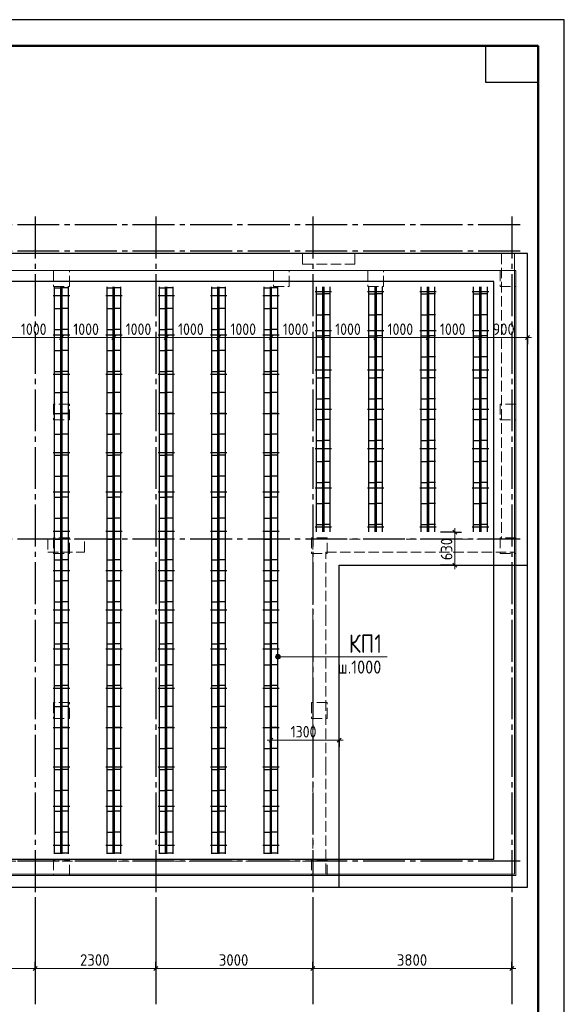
# Model space of a CAD drawing. Header units: millimetres. Extents: x 0 to 42000, y 0 to 29700.
# Tile 11 of 11: x 31602 to 42000, y 10896 to 29700. Entities that reach past the tile are written whole.
import ezdxf

# ---------------------------------------------------------------- set-up
doc = ezdxf.new("R2010")
doc.units = ezdxf.units.MM
doc.linetypes.add('______2', pattern=[270, 200, -70])
doc.linetypes.add('______5', pattern=[1100, 800, -100, 100, -100])
for name, color, linetype, lineweight in [('Standard', 7, 'Continuous', 25), ('ЖБ Пилон', 7, 'Continuous', 35), ('ЖБ Плита Фундамента верхний уровень', 7, 'Continuous', 35), ('ЖБ Стена верхний уровень', 7, 'Continuous', 35), ('Позиционная метка номер позиции', 7, 'Continuous', 13), ('Размерная линия_ общее', 7, 'Continuous', 13), ('Текст_ общее', 7, 'Continuous', 25), ('Фиксатор', 52, 'Continuous', 25)]:
    doc.layers.add(name, color=color, linetype=linetype, lineweight=lineweight)
doc.layers.add('Оси', color=7, linetype='______5', true_color=0x656565)
doc.styles.add('ISOCPEUR', font='txt')

msp = doc.modelspace()

# ---------------------------------------------------------------- hatches: boundary and pattern name
at = {"layer": 'Позиционная метка номер позиции', "linetype": 'Continuous', "lineweight": 13, "transparency": 33554687}
for points in [[(36492, 17510), (36492, 17555), (36486, 17533)], [(36492, 17555), (36508, 17494), (36508, 17571)], [(36492, 17555), (36492, 17510), (36508, 17494)], [(36508, 17571), (36531, 17488), (36531, 17578)], [(36508, 17571), (36508, 17494), (36531, 17488)], [(36531, 17578), (36531, 17488), (36553, 17494)], [(36531, 17578), (36553, 17494), (36553, 17571)], [(36553, 17571), (36553, 17494), (36569, 17510)], [(36553, 17571), (36569, 17510), (36569, 17555)], [(36569, 17555), (36569, 17510), (36576, 17533)]]:
    msp.add_hatch(color=7, dxfattribs=at).paths.add_polyline_path(points)

# ---------------------------------------------------------------- linework, layer by layer
at = {"layer": 'Standard', "color": 7, "linetype": 'Continuous', "lineweight": 35, "transparency": 33554687}
for p, q in [((41500, 27600), (41500, 20500)), ((41500, 27200), (41500, 20100))]:
    msp.add_line(p, q, dxfattribs=at)
at = {"layer": 'Standard', "color": 7, "linetype": 'Continuous', "lineweight": 50, "transparency": 33554687}
msp.add_line((41500, 27100), (41500, 23200), dxfattribs=at)
at = {"layer": 'Standard', "color": 7, "linetype": 'Continuous', "lineweight": 25, "transparency": 33554687}
for points in [[(0, 0), (42000, 0), (42000, 29700), (0, 29700), (0, 0)], [(41500, 29200), (41500, 28500), (40500, 28500), (40500, 29200), (41500, 29200)]]:
    msp.add_lwpolyline(points, close=True, dxfattribs=at)
at = {"layer": 'Standard', "color": 7, "linetype": 'Continuous', "lineweight": 50, "transparency": 33554687}
msp.add_lwpolyline([(2000, 29200), (41500, 29200), (41500, 500), (2000, 500), (2000, 29200)], close=True, dxfattribs=at)
at = {"layer": 'Standard', "color": 7, "linetype": 'Continuous', "lineweight": 18, "transparency": 33554687}
msp.add_lwpolyline([(41500, 29200), (2000, 29200), (2000, 6500), (41500, 6500), (41500, 29200)], dxfattribs=at)
at = {"layer": 'Standard', "color": 7, "linetype": 'Continuous', "lineweight": 25, "transparency": 33554687}
msp.add_lwpolyline([(4000, 13132), (41300, 13132), (41300, 25232), (4000, 25232), (4000, 13132)], dxfattribs=at)
at = {"layer": 'Standard', "color": 7, "linetype": 'Continuous', "lineweight": 13, "transparency": 33554687}
for points in [[(4250, 13382), (41050, 13382), (41050, 25232), (4250, 25232), (4250, 13382)], [(4225, 13357), (41075, 13357), (41075, 24907), (4225, 24907), (4225, 13357)]]:
    msp.add_lwpolyline(points, dxfattribs=at)
at = {"layer": 'Standard', "color": 254, "linetype": 'Continuous', "lineweight": 25, "true_color": 0xc4c4ff, "transparency": 33554687}
msp.add_lwpolyline([(9144, 13667), (40656, 13667), (40656, 24697), (9144, 24697), (9144, 13667)], dxfattribs=at)
at = {"layer": 'ЖБ Пилон', "color": 253, "linetype": '______2', "lineweight": 13, "true_color": 0xa0a0a0, "transparency": 33554687}
for p, q in [((38000, 25232), (37000, 25232)), ((37000, 25232), (37000, 25032)), ((38000, 25032), (38000, 25232)), ((37000, 25032), (38000, 25032)), ((32550, 24907), (32250, 24907)), ((32250, 24907), (32250, 24607)), ((32550, 24607), (32550, 24907)), ((36750, 24907), (36450, 24907)), ((36450, 24907), (36450, 24607)), ((36750, 24607), (36750, 24907)), ((38550, 24907), (38250, 24907)), ((38250, 24907), (38250, 24607)), ((38550, 24607), (38550, 24907)), ((41075, 24907), (40775, 24907)), ((40775, 24907), (40775, 24607)), ((41075, 24607), (41075, 24907)), ((32250, 24607), (32550, 24607)), ((36450, 24607), (36750, 24607)), ((38250, 24607), (38550, 24607)), ((40775, 24607), (41075, 24607)), ((32550, 22357), (32250, 22357)), ((32250, 22357), (32250, 22057)), ((32550, 22057), (32550, 22357)), ((41075, 22357), (40775, 22357)), ((40775, 22357), (40775, 22057)), ((41075, 22057), (41075, 22357)), ((32250, 22057), (32550, 22057)), ((40775, 22057), (41075, 22057)), ((32840, 19782), (32140, 19782)), ((32140, 19782), (32140, 19532)), ((32550, 19807), (32250, 19807)), ((32250, 19807), (32250, 19507)), ((32550, 19507), (32550, 19807)), ((32840, 19532), (32840, 19782)), ((37475, 19807), (37175, 19807)), ((37175, 19807), (37175, 19507)), ((37475, 19507), (37475, 19807)), ((41075, 19807), (40775, 19807)), ((40775, 19807), (40775, 19507)), ((41075, 19507), (41075, 19807)), ((32140, 19532), (32840, 19532)), ((32250, 19507), (32550, 19507)), ((37175, 19507), (37475, 19507)), ((40775, 19507), (41075, 19507)), ((32550, 16657), (32250, 16657)), ((32250, 16657), (32250, 16357)), ((32550, 16357), (32550, 16657)), ((37475, 16657), (37175, 16657)), ((37175, 16657), (37175, 16357)), ((37475, 16357), (37475, 16657)), ((32250, 16357), (32550, 16357)), ((37175, 16357), (37475, 16357)), ((32550, 13657), (32250, 13657)), ((32250, 13657), (32250, 13357)), ((32550, 13357), (32550, 13657)), ((37475, 13657), (37175, 13657)), ((37175, 13657), (37175, 13357)), ((37475, 13357), (37475, 13657)), ((32250, 13357), (32550, 13357)), ((37175, 13357), (37475, 13357))]:
    msp.add_line(p, q, dxfattribs=at)
at = {"layer": 'ЖБ Плита Фундамента верхний уровень', "color": 251, "linetype": 'Continuous', "lineweight": 25, "true_color": 0x656565, "transparency": 33554687}
for p, q in [((41300, 25232), (4000, 25232)), ((41300, 19282), (41300, 25232)), ((37700, 13132), (37700, 19282)), ((37700, 19282), (41300, 19282)), ((12100, 13132), (37700, 13132))]:
    msp.add_line(p, q, dxfattribs=at)
at = {"layer": 'ЖБ Стена верхний уровень', "color": 253, "linetype": '______2', "lineweight": 13, "true_color": 0xa0a0a0, "transparency": 33554687}
for p, q in [((41050, 25232), (40800, 25232)), ((40800, 25232), (40800, 19782)), ((41050, 19782), (41050, 25232)), ((40800, 19782), (37200, 19782)), ((37200, 19782), (37200, 19532)), ((41050, 19532), (41050, 19782)), ((37200, 19532), (37200, 18322)), ((37450, 19532), (41050, 19532)), ((37450, 18322), (37450, 19532)), ((37200, 18322), (37200, 15422)), ((37450, 15422), (37450, 18322)), ((37200, 15422), (37200, 13632)), ((37450, 13382), (37450, 15422)), ((37200, 13632), (26680, 13632)), ((26680, 13382), (37200, 13382)), ((37200, 13382), (37450, 13382))]:
    msp.add_line(p, q, dxfattribs=at)
at = {"layer": 'Оси', "color": 8, "linetype": '______5', "lineweight": -3, "transparency": 33554687}
for p, q in [((41157, 25782), (3764, 25782)), ((31900, 25939), (31900, 12896)), ((34200, 25939), (34200, 12896)), ((37200, 25939), (37200, 12896)), ((41000, 25939), (41000, 12896)), ((41157, 25282), (3764, 25282)), ((41157, 19782), (3764, 19782)), ((41157, 13632), (3764, 13632))]:
    msp.add_line(p, q, dxfattribs=at)
at = {"layer": 'Оси', "color": 7, "linetype": 'Continuous', "lineweight": 25, "transparency": 33554687}
for p, q in [((31900, 12896), (31900, 10896)), ((34200, 12896), (34200, 10896)), ((37200, 12896), (37200, 10896)), ((41000, 12896), (41000, 10896))]:
    msp.add_line(p, q, dxfattribs=at)
at = {"layer": 'Позиционная метка номер позиции', "color": 7, "linetype": 'Continuous', "lineweight": 13, "transparency": 33554687}
for p, q in [((36486, 17533), (36486, 17533)), ((36531, 17578), (36531, 17578)), ((36531, 17533), (38621, 17533)), ((36576, 17533), (36576, 17533)), ((36531, 17488), (36531, 17488))]:
    msp.add_line(p, q, dxfattribs=at)
msp.add_circle((36531, 17533), 45, dxfattribs=at)
at = {"layer": 'Размерная линия_ общее', "color": 251, "linetype": 'Continuous', "lineweight": -3, "true_color": 0x656565, "transparency": 33554687}
for p, q in [((32400, 23629), (32400, 23754)), ((33400, 23629), (33400, 23754)), ((34400, 23629), (34400, 23754)), ((35400, 23629), (35400, 23754)), ((36400, 23629), (36400, 23754)), ((37400, 23629), (37400, 23754)), ((38400, 23629), (38400, 23754)), ((39400, 23629), (39400, 23754)), ((40400, 23629), (40400, 23754)), ((41300, 23629), (41300, 23754)), ((41300, 23629), (41300, 23698)), ((32400, 23629), (32400, 23504)), ((33400, 23629), (33400, 23504)), ((34400, 23629), (34400, 23504)), ((35400, 23629), (35400, 23504)), ((36400, 23629), (36400, 23504)), ((37400, 23629), (37400, 23504)), ((38400, 23629), (38400, 23504)), ((39400, 23629), (39400, 23504)), ((40400, 23629), (40400, 23504)), ((41300, 23629), (41300, 23504)), ((39912, 19912), (39636, 19912)), ((39912, 19912), (39787, 19912)), ((39912, 19912), (40037, 19912)), ((39912, 19282), (39638, 19282)), ((39912, 19282), (39787, 19282)), ((39912, 19282), (40037, 19282)), ((36400, 15941), (36400, 16066)), ((37700, 15941), (37700, 16066)), ((36400, 15941), (36400, 15816)), ((36400, 15941), (36400, 15915)), ((37700, 15941), (37700, 15816)), ((37700, 15941), (37700, 15915))]:
    msp.add_line(p, q, dxfattribs=at)
at = {"layer": 'Размерная линия_ общее', "color": 251, "linetype": 'Continuous', "lineweight": 13, "true_color": 0x656565, "transparency": 33554687}
for p, q in [((31400, 23629), (32400, 23629)), ((32400, 23629), (33400, 23629)), ((33400, 23629), (34400, 23629)), ((34400, 23629), (35400, 23629)), ((35400, 23629), (36400, 23629)), ((36400, 23629), (37400, 23629)), ((37400, 23629), (38400, 23629)), ((38400, 23629), (39400, 23629)), ((39400, 23629), (40400, 23629)), ((40400, 23629), (41300, 23629)), ((41300, 23629), (41375, 23629)), ((39912, 19912), (39912, 19987)), ((39912, 19282), (39912, 19207)), ((36400, 15941), (36325, 15941)), ((36400, 15941), (37700, 15941)), ((37700, 15941), (37775, 15941))]:
    msp.add_line(p, q, dxfattribs=at)
at = {"layer": 'Размерная линия_ общее', "color": 251, "linetype": 'Continuous', "lineweight": 25, "true_color": 0x656565, "transparency": 33554687}
for p, q in [((32362, 23591), (32437, 23666)), ((33362, 23591), (33437, 23666)), ((34362, 23591), (34437, 23666)), ((35362, 23591), (35437, 23666)), ((36362, 23591), (36437, 23666)), ((37362, 23591), (37437, 23666)), ((38362, 23591), (38437, 23666)), ((39362, 23591), (39437, 23666)), ((40362, 23591), (40437, 23666)), ((41262, 23591), (41337, 23666)), ((39874, 19949), (39949, 19874)), ((39874, 19319), (39949, 19244)), ((36362, 15904), (36437, 15979)), ((37662, 15904), (37737, 15979))]:
    msp.add_line(p, q, dxfattribs=at)
at = {"layer": 'Размерная линия_ общее', "color": 253, "linetype": 'Continuous', "lineweight": -3, "true_color": 0xa0a0a0, "transparency": 33554687}
for p, q in [((31900, 11582), (31900, 11707)), ((34200, 11582), (34200, 11707)), ((37200, 11582), (37200, 11707)), ((41000, 11582), (41000, 11707)), ((31900, 11582), (31900, 11457)), ((31900, 11582), (31900, 11096)), ((34200, 11582), (34200, 11457)), ((34200, 11582), (34200, 11096)), ((37200, 11582), (37200, 11457)), ((37200, 11582), (37200, 11096)), ((41000, 11582), (41000, 11457)), ((41000, 11582), (41000, 11096))]:
    msp.add_line(p, q, dxfattribs=at)
at = {"layer": 'Размерная линия_ общее', "color": 7, "linetype": 'Continuous', "lineweight": 13, "transparency": 33554687}
for p, q in [((27500, 11582), (31900, 11582)), ((31900, 11582), (34200, 11582)), ((34200, 11582), (37200, 11582)), ((37200, 11582), (41000, 11582)), ((41000, 11582), (41075, 11582))]:
    msp.add_line(p, q, dxfattribs=at)
at = {"layer": 'Размерная линия_ общее', "color": 7, "linetype": 'Continuous', "lineweight": 25, "transparency": 33554687}
for p, q in [((31862, 11544), (31937, 11619)), ((34162, 11544), (34237, 11619)), ((37162, 11544), (37237, 11619)), ((40962, 11544), (41037, 11619))]:
    msp.add_line(p, q, dxfattribs=at)
at = {"layer": 'Размерная линия_ общее', "color": 251, "linetype": 'Continuous', "lineweight": -3, "true_color": 0x656565, "transparency": 33554687}
for points in [[(32400, 23629), (32400, 23646), (32400, 23646), (32400, 23646), (32400, 23646), (32400, 23646), (32400, 23646), (32400, 23646), (32400, 23646), (32400, 23646), (32400, 23646), (32400, 23646), (32400, 23646), (32400, 23646), (32400, 23646), (32400, 23646), (32400, 23646), (32400, 23646), (32400, 23646), (32400, 23698)], [(33400, 23629), (33400, 23646), (33400, 23646), (33400, 23646), (33400, 23646), (33400, 23646), (33400, 23646), (33400, 23646), (33400, 23646), (33400, 23646), (33400, 23646), (33400, 23646), (33400, 23646), (33400, 23646), (33400, 23646), (33400, 23646), (33400, 23646), (33400, 23698)], [(34400, 23629), (34400, 23646), (34400, 23646), (34400, 23646), (34400, 23646), (34400, 23646), (34400, 23646), (34400, 23646), (34400, 23646), (34400, 23646), (34400, 23646), (34400, 23646), (34400, 23646), (34400, 23646), (34400, 23646), (34400, 23698)], [(35400, 23629), (35400, 23646), (35400, 23646), (35400, 23646), (35400, 23646), (35400, 23646), (35400, 23646), (35400, 23646), (35400, 23646), (35400, 23646), (35400, 23646), (35400, 23646), (35400, 23646), (35400, 23698)], [(36400, 23629), (36400, 23646), (36400, 23646), (36400, 23646), (36400, 23646), (36400, 23646), (36400, 23646), (36400, 23646), (36400, 23646), (36400, 23646), (36400, 23646), (36400, 23698)], [(37400, 23629), (37400, 23646), (37400, 23646), (37400, 23646), (37400, 23646), (37400, 23646), (37400, 23646), (37400, 23646), (37400, 23646), (37400, 23698)], [(38400, 23629), (38400, 23646), (38400, 23646), (38400, 23646), (38400, 23646), (38400, 23646), (38400, 23646), (38400, 23698)], [(39400, 23629), (39400, 23646), (39400, 23646), (39400, 23646), (39400, 23646), (39400, 23698)], [(40400, 23629), (40400, 23646), (40400, 23646), (40400, 23698)]]:
    msp.add_lwpolyline(points, dxfattribs=at)
at = {"layer": 'Размерная линия_ общее', "color": 251, "linetype": 'Continuous', "lineweight": 13, "true_color": 0x656565, "transparency": 33554687}
msp.add_lwpolyline([(39912, 19912), (39912, 19505), (39912, 19505), (39912, 19282)], dxfattribs=at)
at = {"layer": 'Фиксатор', "color": 7, "linetype": 'Continuous', "lineweight": 25, "transparency": 33554687}
for p, q in [((32262, 24582), (32415, 24582)), ((32262, 24582), (32415, 24582)), ((32269, 13767), (32269, 24597)), ((32269, 13767), (32269, 24597)), ((32538, 24582), (32384, 24582)), ((32538, 24582), (32384, 24582)), ((32388, 13767), (32388, 24597)), ((32388, 13767), (32388, 24597)), ((32412, 13767), (32412, 24597)), ((32412, 13767), (32412, 24597)), ((32531, 13767), (32531, 24597)), ((32531, 13767), (32531, 24597)), ((33262, 24582), (33415, 24582)), ((33262, 24582), (33415, 24582)), ((33269, 13767), (33269, 24597)), ((33269, 13767), (33269, 24597)), ((33538, 24582), (33384, 24582)), ((33538, 24582), (33384, 24582)), ((33388, 13767), (33388, 24597)), ((33388, 13767), (33388, 24597)), ((33412, 13767), (33412, 24597)), ((33412, 13767), (33412, 24597)), ((33531, 13767), (33531, 24597)), ((33531, 13767), (33531, 24597)), ((34262, 24582), (34415, 24582)), ((34262, 24582), (34415, 24582)), ((34269, 13767), (34269, 24597)), ((34269, 13767), (34269, 24597)), ((34538, 24582), (34384, 24582)), ((34538, 24582), (34384, 24582)), ((34388, 13767), (34388, 24597)), ((34388, 13767), (34388, 24597)), ((34412, 13767), (34412, 24597)), ((34412, 13767), (34412, 24597)), ((34531, 13767), (34531, 24597)), ((34531, 13767), (34531, 24597)), ((35262, 24582), (35415, 24582)), ((35262, 24582), (35415, 24582)), ((35269, 13767), (35269, 24597)), ((35269, 13767), (35269, 24597)), ((35538, 24582), (35384, 24582)), ((35538, 24582), (35384, 24582)), ((35388, 13767), (35388, 24597)), ((35388, 13767), (35388, 24597)), ((35412, 13767), (35412, 24597)), ((35412, 13767), (35412, 24597)), ((35531, 13767), (35531, 24597)), ((35531, 13767), (35531, 24597)), ((36262, 24582), (36415, 24582)), ((36262, 24582), (36415, 24582)), ((36269, 13767), (36269, 24597)), ((36269, 13767), (36269, 24597)), ((36538, 24582), (36384, 24582)), ((36538, 24582), (36384, 24582)), ((36388, 13767), (36388, 24597)), ((36388, 13767), (36388, 24597)), ((36412, 13767), (36412, 24597)), ((36412, 13767), (36412, 24597)), ((36531, 13767), (36531, 24597)), ((36531, 13767), (36531, 24597)), ((37244, 24512), (37556, 24512)), ((37244, 24512), (37556, 24512)), ((37262, 24462), (37415, 24462)), ((37262, 24462), (37415, 24462)), ((37269, 19917), (37269, 24597)), ((37269, 19917), (37269, 24597)), ((37538, 24462), (37384, 24462)), ((37538, 24462), (37384, 24462)), ((37388, 19917), (37388, 24597)), ((37388, 19917), (37388, 24597)), ((37412, 19917), (37412, 24597)), ((37412, 19917), (37412, 24597)), ((37531, 19917), (37531, 24597)), ((37531, 19917), (37531, 24597)), ((38244, 24512), (38556, 24512)), ((38244, 24512), (38556, 24512)), ((38262, 24462), (38415, 24462)), ((38262, 24462), (38415, 24462)), ((38269, 19917), (38269, 24597)), ((38269, 19917), (38269, 24597)), ((38538, 24462), (38384, 24462)), ((38538, 24462), (38384, 24462)), ((38388, 19917), (38388, 24597)), ((38388, 19917), (38388, 24597)), ((38412, 19917), (38412, 24597)), ((38412, 19917), (38412, 24597)), ((38531, 19917), (38531, 24597)), ((38531, 19917), (38531, 24597)), ((39244, 24512), (39556, 24512)), ((39244, 24512), (39556, 24512)), ((39262, 24462), (39415, 24462)), ((39262, 24462), (39415, 24462)), ((39269, 19917), (39269, 24597)), ((39269, 19917), (39269, 24597)), ((39538, 24462), (39384, 24462)), ((39538, 24462), (39384, 24462)), ((39388, 19917), (39388, 24597)), ((39388, 19917), (39388, 24597)), ((39412, 19917), (39412, 24597)), ((39412, 19917), (39412, 24597)), ((39531, 19917), (39531, 24597)), ((39531, 19917), (39531, 24597)), ((40244, 24512), (40556, 24512)), ((40244, 24512), (40556, 24512)), ((40262, 24462), (40415, 24462)), ((40262, 24462), (40415, 24462)), ((40269, 19917), (40269, 24597)), ((40269, 19917), (40269, 24597)), ((40538, 24462), (40384, 24462)), ((40538, 24462), (40384, 24462)), ((40388, 19917), (40388, 24597)), ((40388, 19917), (40388, 24597)), ((40412, 19917), (40412, 24597)), ((40412, 19917), (40412, 24597)), ((40531, 19917), (40531, 24597)), ((40531, 19917), (40531, 24597)), ((32244, 24432), (32556, 24432)), ((32244, 24432), (32556, 24432)), ((33244, 24432), (33556, 24432)), ((33244, 24432), (33556, 24432)), ((34244, 24432), (34556, 24432)), ((34244, 24432), (34556, 24432)), ((35244, 24432), (35556, 24432)), ((35244, 24432), (35556, 24432)), ((36244, 24432), (36556, 24432)), ((36244, 24432), (36556, 24432)), ((32262, 24182), (32415, 24182)), ((32262, 24182), (32415, 24182)), ((32538, 24182), (32384, 24182)), ((32538, 24182), (32384, 24182)), ((33262, 24182), (33415, 24182)), ((33262, 24182), (33415, 24182)), ((33538, 24182), (33384, 24182)), ((33538, 24182), (33384, 24182)), ((34262, 24182), (34415, 24182)), ((34262, 24182), (34415, 24182)), ((34538, 24182), (34384, 24182)), ((34538, 24182), (34384, 24182)), ((35262, 24182), (35415, 24182)), ((35262, 24182), (35415, 24182)), ((35538, 24182), (35384, 24182)), ((35538, 24182), (35384, 24182)), ((36262, 24182), (36415, 24182)), ((36262, 24182), (36415, 24182)), ((36538, 24182), (36384, 24182)), ((36538, 24182), (36384, 24182)), ((37262, 24062), (37415, 24062)), ((37262, 24062), (37415, 24062)), ((37538, 24062), (37384, 24062)), ((37538, 24062), (37384, 24062)), ((38262, 24062), (38415, 24062)), ((38262, 24062), (38415, 24062)), ((38538, 24062), (38384, 24062)), ((38538, 24062), (38384, 24062)), ((39262, 24062), (39415, 24062)), ((39262, 24062), (39415, 24062)), ((39538, 24062), (39384, 24062)), ((39538, 24062), (39384, 24062)), ((40262, 24062), (40415, 24062)), ((40262, 24062), (40415, 24062)), ((40538, 24062), (40384, 24062)), ((40538, 24062), (40384, 24062)), ((32262, 23782), (32415, 23782)), ((32262, 23782), (32415, 23782)), ((32538, 23782), (32384, 23782)), ((32538, 23782), (32384, 23782)), ((33262, 23782), (33415, 23782)), ((33262, 23782), (33415, 23782)), ((33538, 23782), (33384, 23782)), ((33538, 23782), (33384, 23782)), ((34262, 23782), (34415, 23782)), ((34262, 23782), (34415, 23782)), ((34538, 23782), (34384, 23782)), ((34538, 23782), (34384, 23782)), ((35262, 23782), (35415, 23782)), ((35262, 23782), (35415, 23782)), ((35538, 23782), (35384, 23782)), ((35538, 23782), (35384, 23782)), ((36262, 23782), (36415, 23782)), ((36262, 23782), (36415, 23782)), ((36538, 23782), (36384, 23782)), ((36538, 23782), (36384, 23782)), ((37244, 23762), (37556, 23762)), ((37244, 23762), (37556, 23762)), ((38244, 23762), (38556, 23762)), ((38244, 23762), (38556, 23762)), ((39244, 23762), (39556, 23762)), ((39244, 23762), (39556, 23762)), ((40244, 23762), (40556, 23762)), ((40244, 23762), (40556, 23762)), ((32244, 23682), (32556, 23682)), ((32244, 23682), (32556, 23682)), ((33244, 23682), (33556, 23682)), ((33244, 23682), (33556, 23682)), ((34244, 23682), (34556, 23682)), ((34244, 23682), (34556, 23682)), ((35244, 23682), (35556, 23682)), ((35244, 23682), (35556, 23682)), ((36244, 23682), (36556, 23682)), ((36244, 23682), (36556, 23682)), ((37262, 23662), (37415, 23662)), ((37262, 23662), (37415, 23662)), ((37538, 23662), (37384, 23662)), ((37538, 23662), (37384, 23662)), ((38262, 23662), (38415, 23662)), ((38262, 23662), (38415, 23662)), ((38538, 23662), (38384, 23662)), ((38538, 23662), (38384, 23662)), ((39262, 23662), (39415, 23662)), ((39262, 23662), (39415, 23662)), ((39538, 23662), (39384, 23662)), ((39538, 23662), (39384, 23662)), ((40262, 23662), (40415, 23662)), ((40262, 23662), (40415, 23662)), ((40538, 23662), (40384, 23662)), ((40538, 23662), (40384, 23662)), ((32262, 23382), (32415, 23382)), ((32262, 23382), (32415, 23382)), ((32538, 23382), (32384, 23382)), ((32538, 23382), (32384, 23382)), ((33262, 23382), (33415, 23382)), ((33262, 23382), (33415, 23382)), ((33538, 23382), (33384, 23382)), ((33538, 23382), (33384, 23382)), ((34262, 23382), (34415, 23382)), ((34262, 23382), (34415, 23382)), ((34538, 23382), (34384, 23382)), ((34538, 23382), (34384, 23382)), ((35262, 23382), (35415, 23382)), ((35262, 23382), (35415, 23382)), ((35538, 23382), (35384, 23382)), ((35538, 23382), (35384, 23382)), ((36262, 23382), (36415, 23382)), ((36262, 23382), (36415, 23382)), ((36538, 23382), (36384, 23382)), ((36538, 23382), (36384, 23382)), ((37262, 23262), (37415, 23262)), ((37262, 23262), (37415, 23262)), ((37538, 23262), (37384, 23262)), ((37538, 23262), (37384, 23262)), ((38262, 23262), (38415, 23262)), ((38262, 23262), (38415, 23262)), ((38538, 23262), (38384, 23262)), ((38538, 23262), (38384, 23262)), ((39262, 23262), (39415, 23262)), ((39262, 23262), (39415, 23262)), ((39538, 23262), (39384, 23262)), ((39538, 23262), (39384, 23262)), ((40262, 23262), (40415, 23262)), ((40262, 23262), (40415, 23262)), ((40538, 23262), (40384, 23262)), ((40538, 23262), (40384, 23262)), ((32262, 22982), (32415, 22982)), ((32262, 22982), (32415, 22982)), ((32538, 22982), (32384, 22982)), ((32538, 22982), (32384, 22982)), ((33262, 22982), (33415, 22982)), ((33262, 22982), (33415, 22982)), ((33538, 22982), (33384, 22982)), ((33538, 22982), (33384, 22982)), ((34262, 22982), (34415, 22982)), ((34262, 22982), (34415, 22982)), ((34538, 22982), (34384, 22982)), ((34538, 22982), (34384, 22982)), ((35262, 22982), (35415, 22982)), ((35262, 22982), (35415, 22982)), ((35538, 22982), (35384, 22982)), ((35538, 22982), (35384, 22982)), ((36262, 22982), (36415, 22982)), ((36262, 22982), (36415, 22982)), ((36538, 22982), (36384, 22982)), ((36538, 22982), (36384, 22982)), ((37244, 23012), (37556, 23012)), ((37244, 23012), (37556, 23012)), ((38244, 23012), (38556, 23012)), ((38244, 23012), (38556, 23012)), ((39244, 23012), (39556, 23012)), ((39244, 23012), (39556, 23012)), ((40244, 23012), (40556, 23012)), ((40244, 23012), (40556, 23012)), ((32244, 22932), (32556, 22932)), ((32244, 22932), (32556, 22932)), ((33244, 22932), (33556, 22932)), ((33244, 22932), (33556, 22932)), ((34244, 22932), (34556, 22932)), ((34244, 22932), (34556, 22932)), ((35244, 22932), (35556, 22932)), ((35244, 22932), (35556, 22932)), ((36244, 22932), (36556, 22932)), ((36244, 22932), (36556, 22932)), ((37262, 22862), (37415, 22862)), ((37262, 22862), (37415, 22862)), ((37538, 22862), (37384, 22862)), ((37538, 22862), (37384, 22862)), ((38262, 22862), (38415, 22862)), ((38262, 22862), (38415, 22862)), ((38538, 22862), (38384, 22862)), ((38538, 22862), (38384, 22862)), ((39262, 22862), (39415, 22862)), ((39262, 22862), (39415, 22862)), ((39538, 22862), (39384, 22862)), ((39538, 22862), (39384, 22862)), ((40262, 22862), (40415, 22862)), ((40262, 22862), (40415, 22862)), ((40538, 22862), (40384, 22862)), ((40538, 22862), (40384, 22862)), ((32262, 22582), (32415, 22582)), ((32262, 22582), (32415, 22582)), ((32538, 22582), (32384, 22582)), ((32538, 22582), (32384, 22582)), ((33262, 22582), (33415, 22582)), ((33262, 22582), (33415, 22582)), ((33538, 22582), (33384, 22582)), ((33538, 22582), (33384, 22582)), ((34262, 22582), (34415, 22582)), ((34262, 22582), (34415, 22582)), ((34538, 22582), (34384, 22582)), ((34538, 22582), (34384, 22582)), ((35262, 22582), (35415, 22582)), ((35262, 22582), (35415, 22582)), ((35538, 22582), (35384, 22582)), ((35538, 22582), (35384, 22582)), ((36262, 22582), (36415, 22582)), ((36262, 22582), (36415, 22582)), ((36538, 22582), (36384, 22582)), ((36538, 22582), (36384, 22582)), ((37262, 22462), (37415, 22462)), ((37262, 22462), (37415, 22462)), ((37538, 22462), (37384, 22462)), ((37538, 22462), (37384, 22462)), ((38262, 22462), (38415, 22462)), ((38262, 22462), (38415, 22462)), ((38538, 22462), (38384, 22462)), ((38538, 22462), (38384, 22462)), ((39262, 22462), (39415, 22462)), ((39262, 22462), (39415, 22462)), ((39538, 22462), (39384, 22462)), ((39538, 22462), (39384, 22462)), ((40262, 22462), (40415, 22462)), ((40262, 22462), (40415, 22462)), ((40538, 22462), (40384, 22462)), ((40538, 22462), (40384, 22462)), ((37244, 22262), (37556, 22262)), ((37244, 22262), (37556, 22262)), ((38244, 22262), (38556, 22262)), ((38244, 22262), (38556, 22262)), ((39244, 22262), (39556, 22262)), ((39244, 22262), (39556, 22262)), ((40244, 22262), (40556, 22262)), ((40244, 22262), (40556, 22262)), ((32244, 22182), (32556, 22182)), ((32244, 22182), (32556, 22182)), ((32262, 22182), (32415, 22182)), ((32262, 22182), (32415, 22182)), ((32538, 22182), (32384, 22182)), ((32538, 22182), (32384, 22182)), ((33244, 22182), (33556, 22182)), ((33244, 22182), (33556, 22182)), ((33262, 22182), (33415, 22182)), ((33262, 22182), (33415, 22182)), ((33538, 22182), (33384, 22182)), ((33538, 22182), (33384, 22182)), ((34244, 22182), (34556, 22182)), ((34244, 22182), (34556, 22182)), ((34262, 22182), (34415, 22182)), ((34262, 22182), (34415, 22182)), ((34538, 22182), (34384, 22182)), ((34538, 22182), (34384, 22182)), ((35244, 22182), (35556, 22182)), ((35244, 22182), (35556, 22182)), ((35262, 22182), (35415, 22182)), ((35262, 22182), (35415, 22182)), ((35538, 22182), (35384, 22182)), ((35538, 22182), (35384, 22182)), ((36244, 22182), (36556, 22182)), ((36244, 22182), (36556, 22182)), ((36262, 22182), (36415, 22182)), ((36262, 22182), (36415, 22182)), ((36538, 22182), (36384, 22182)), ((36538, 22182), (36384, 22182)), ((37262, 22062), (37415, 22062)), ((37262, 22062), (37415, 22062)), ((37538, 22062), (37384, 22062)), ((37538, 22062), (37384, 22062)), ((38262, 22062), (38415, 22062)), ((38262, 22062), (38415, 22062)), ((38538, 22062), (38384, 22062)), ((38538, 22062), (38384, 22062)), ((39262, 22062), (39415, 22062)), ((39262, 22062), (39415, 22062)), ((39538, 22062), (39384, 22062)), ((39538, 22062), (39384, 22062)), ((40262, 22062), (40415, 22062)), ((40262, 22062), (40415, 22062)), ((40538, 22062), (40384, 22062)), ((40538, 22062), (40384, 22062)), ((32262, 21782), (32415, 21782)), ((32262, 21782), (32415, 21782)), ((32538, 21782), (32384, 21782)), ((32538, 21782), (32384, 21782)), ((33262, 21782), (33415, 21782)), ((33262, 21782), (33415, 21782)), ((33538, 21782), (33384, 21782)), ((33538, 21782), (33384, 21782)), ((34262, 21782), (34415, 21782)), ((34262, 21782), (34415, 21782)), ((34538, 21782), (34384, 21782)), ((34538, 21782), (34384, 21782)), ((35262, 21782), (35415, 21782)), ((35262, 21782), (35415, 21782)), ((35538, 21782), (35384, 21782)), ((35538, 21782), (35384, 21782)), ((36262, 21782), (36415, 21782)), ((36262, 21782), (36415, 21782)), ((36538, 21782), (36384, 21782)), ((36538, 21782), (36384, 21782)), ((37262, 21662), (37415, 21662)), ((37262, 21662), (37415, 21662)), ((37538, 21662), (37384, 21662)), ((37538, 21662), (37384, 21662)), ((38262, 21662), (38415, 21662)), ((38262, 21662), (38415, 21662)), ((38538, 21662), (38384, 21662)), ((38538, 21662), (38384, 21662)), ((39262, 21662), (39415, 21662)), ((39262, 21662), (39415, 21662)), ((39538, 21662), (39384, 21662)), ((39538, 21662), (39384, 21662)), ((40262, 21662), (40415, 21662)), ((40262, 21662), (40415, 21662)), ((40538, 21662), (40384, 21662)), ((40538, 21662), (40384, 21662)), ((37244, 21512), (37556, 21512)), ((37244, 21512), (37556, 21512)), ((38244, 21512), (38556, 21512)), ((38244, 21512), (38556, 21512)), ((39244, 21512), (39556, 21512)), ((39244, 21512), (39556, 21512)), ((40244, 21512), (40556, 21512)), ((40244, 21512), (40556, 21512)), ((32244, 21432), (32556, 21432)), ((32244, 21432), (32556, 21432)), ((32262, 21382), (32415, 21382)), ((32262, 21382), (32415, 21382)), ((32538, 21382), (32384, 21382)), ((32538, 21382), (32384, 21382)), ((33244, 21432), (33556, 21432)), ((33244, 21432), (33556, 21432)), ((33262, 21382), (33415, 21382)), ((33262, 21382), (33415, 21382)), ((33538, 21382), (33384, 21382)), ((33538, 21382), (33384, 21382)), ((34244, 21432), (34556, 21432)), ((34244, 21432), (34556, 21432)), ((34262, 21382), (34415, 21382)), ((34262, 21382), (34415, 21382)), ((34538, 21382), (34384, 21382)), ((34538, 21382), (34384, 21382)), ((35244, 21432), (35556, 21432)), ((35244, 21432), (35556, 21432)), ((35262, 21382), (35415, 21382)), ((35262, 21382), (35415, 21382)), ((35538, 21382), (35384, 21382)), ((35538, 21382), (35384, 21382)), ((36244, 21432), (36556, 21432)), ((36244, 21432), (36556, 21432)), ((36262, 21382), (36415, 21382)), ((36262, 21382), (36415, 21382)), ((36538, 21382), (36384, 21382)), ((36538, 21382), (36384, 21382)), ((37262, 21262), (37415, 21262)), ((37262, 21262), (37415, 21262)), ((37538, 21262), (37384, 21262)), ((37538, 21262), (37384, 21262)), ((38262, 21262), (38415, 21262)), ((38262, 21262), (38415, 21262)), ((38538, 21262), (38384, 21262)), ((38538, 21262), (38384, 21262)), ((39262, 21262), (39415, 21262)), ((39262, 21262), (39415, 21262)), ((39538, 21262), (39384, 21262)), ((39538, 21262), (39384, 21262)), ((40262, 21262), (40415, 21262)), ((40262, 21262), (40415, 21262)), ((40538, 21262), (40384, 21262)), ((40538, 21262), (40384, 21262)), ((32262, 20982), (32415, 20982)), ((32262, 20982), (32415, 20982)), ((32538, 20982), (32384, 20982)), ((32538, 20982), (32384, 20982)), ((33262, 20982), (33415, 20982)), ((33262, 20982), (33415, 20982)), ((33538, 20982), (33384, 20982)), ((33538, 20982), (33384, 20982)), ((34262, 20982), (34415, 20982)), ((34262, 20982), (34415, 20982)), ((34538, 20982), (34384, 20982)), ((34538, 20982), (34384, 20982)), ((35262, 20982), (35415, 20982)), ((35262, 20982), (35415, 20982)), ((35538, 20982), (35384, 20982)), ((35538, 20982), (35384, 20982)), ((36262, 20982), (36415, 20982)), ((36262, 20982), (36415, 20982)), ((36538, 20982), (36384, 20982)), ((36538, 20982), (36384, 20982)), ((37244, 20762), (37556, 20762)), ((37244, 20762), (37556, 20762)), ((37262, 20862), (37415, 20862)), ((37262, 20862), (37415, 20862)), ((37538, 20862), (37384, 20862)), ((37538, 20862), (37384, 20862)), ((38244, 20762), (38556, 20762)), ((38244, 20762), (38556, 20762)), ((38262, 20862), (38415, 20862)), ((38262, 20862), (38415, 20862)), ((38538, 20862), (38384, 20862)), ((38538, 20862), (38384, 20862)), ((39244, 20762), (39556, 20762)), ((39244, 20762), (39556, 20762)), ((39262, 20862), (39415, 20862)), ((39262, 20862), (39415, 20862)), ((39538, 20862), (39384, 20862)), ((39538, 20862), (39384, 20862)), ((40244, 20762), (40556, 20762)), ((40244, 20762), (40556, 20762)), ((40262, 20862), (40415, 20862)), ((40262, 20862), (40415, 20862)), ((40538, 20862), (40384, 20862)), ((40538, 20862), (40384, 20862)), ((32244, 20682), (32556, 20682)), ((32244, 20682), (32556, 20682)), ((32262, 20582), (32415, 20582)), ((32262, 20582), (32415, 20582)), ((32538, 20582), (32384, 20582)), ((32538, 20582), (32384, 20582)), ((33244, 20682), (33556, 20682)), ((33244, 20682), (33556, 20682)), ((33262, 20582), (33415, 20582)), ((33262, 20582), (33415, 20582)), ((33538, 20582), (33384, 20582)), ((33538, 20582), (33384, 20582)), ((34244, 20682), (34556, 20682)), ((34244, 20682), (34556, 20682)), ((34262, 20582), (34415, 20582)), ((34262, 20582), (34415, 20582)), ((34538, 20582), (34384, 20582)), ((34538, 20582), (34384, 20582)), ((35244, 20682), (35556, 20682)), ((35244, 20682), (35556, 20682)), ((35262, 20582), (35415, 20582)), ((35262, 20582), (35415, 20582)), ((35538, 20582), (35384, 20582)), ((35538, 20582), (35384, 20582)), ((36244, 20682), (36556, 20682)), ((36244, 20682), (36556, 20682)), ((36262, 20582), (36415, 20582)), ((36262, 20582), (36415, 20582)), ((36538, 20582), (36384, 20582)), ((36538, 20582), (36384, 20582)), ((37262, 20462), (37415, 20462)), ((37262, 20462), (37415, 20462)), ((37538, 20462), (37384, 20462)), ((37538, 20462), (37384, 20462)), ((38262, 20462), (38415, 20462)), ((38262, 20462), (38415, 20462)), ((38538, 20462), (38384, 20462)), ((38538, 20462), (38384, 20462)), ((39262, 20462), (39415, 20462)), ((39262, 20462), (39415, 20462)), ((39538, 20462), (39384, 20462)), ((39538, 20462), (39384, 20462)), ((40262, 20462), (40415, 20462)), ((40262, 20462), (40415, 20462)), ((40538, 20462), (40384, 20462)), ((40538, 20462), (40384, 20462)), ((32262, 20182), (32415, 20182)), ((32262, 20182), (32415, 20182)), ((32538, 20182), (32384, 20182)), ((32538, 20182), (32384, 20182)), ((33262, 20182), (33415, 20182)), ((33262, 20182), (33415, 20182)), ((33538, 20182), (33384, 20182)), ((33538, 20182), (33384, 20182)), ((34262, 20182), (34415, 20182)), ((34262, 20182), (34415, 20182)), ((34538, 20182), (34384, 20182)), ((34538, 20182), (34384, 20182)), ((35262, 20182), (35415, 20182)), ((35262, 20182), (35415, 20182)), ((35538, 20182), (35384, 20182)), ((35538, 20182), (35384, 20182)), ((36262, 20182), (36415, 20182)), ((36262, 20182), (36415, 20182)), ((36538, 20182), (36384, 20182)), ((36538, 20182), (36384, 20182)), ((37244, 20012), (37556, 20012)), ((37244, 20012), (37556, 20012)), ((37262, 20062), (37415, 20062)), ((37262, 20062), (37415, 20062)), ((37538, 20062), (37384, 20062)), ((37538, 20062), (37384, 20062)), ((38244, 20012), (38556, 20012)), ((38244, 20012), (38556, 20012)), ((38262, 20062), (38415, 20062)), ((38262, 20062), (38415, 20062)), ((38538, 20062), (38384, 20062)), ((38538, 20062), (38384, 20062)), ((39244, 20012), (39556, 20012)), ((39244, 20012), (39556, 20012)), ((39262, 20062), (39415, 20062)), ((39262, 20062), (39415, 20062)), ((39538, 20062), (39384, 20062)), ((39538, 20062), (39384, 20062)), ((40244, 20012), (40556, 20012)), ((40244, 20012), (40556, 20012)), ((40262, 20062), (40415, 20062)), ((40262, 20062), (40415, 20062)), ((40538, 20062), (40384, 20062)), ((40538, 20062), (40384, 20062)), ((32244, 19932), (32556, 19932)), ((32244, 19932), (32556, 19932)), ((32262, 19782), (32415, 19782)), ((32262, 19782), (32415, 19782)), ((32538, 19782), (32384, 19782)), ((32538, 19782), (32384, 19782)), ((33244, 19932), (33556, 19932)), ((33244, 19932), (33556, 19932)), ((33262, 19782), (33415, 19782)), ((33262, 19782), (33415, 19782)), ((33538, 19782), (33384, 19782)), ((33538, 19782), (33384, 19782)), ((34244, 19932), (34556, 19932)), ((34244, 19932), (34556, 19932)), ((34262, 19782), (34415, 19782)), ((34262, 19782), (34415, 19782)), ((34538, 19782), (34384, 19782)), ((34538, 19782), (34384, 19782)), ((35244, 19932), (35556, 19932)), ((35244, 19932), (35556, 19932)), ((35262, 19782), (35415, 19782)), ((35262, 19782), (35415, 19782)), ((35538, 19782), (35384, 19782)), ((35538, 19782), (35384, 19782)), ((36244, 19932), (36556, 19932)), ((36244, 19932), (36556, 19932)), ((36262, 19782), (36415, 19782)), ((36262, 19782), (36415, 19782)), ((36538, 19782), (36384, 19782)), ((36538, 19782), (36384, 19782)), ((32262, 19382), (32415, 19382)), ((32262, 19382), (32415, 19382)), ((32538, 19382), (32384, 19382)), ((32538, 19382), (32384, 19382)), ((33262, 19382), (33415, 19382)), ((33262, 19382), (33415, 19382)), ((33538, 19382), (33384, 19382)), ((33538, 19382), (33384, 19382)), ((34262, 19382), (34415, 19382)), ((34262, 19382), (34415, 19382)), ((34538, 19382), (34384, 19382)), ((34538, 19382), (34384, 19382)), ((35262, 19382), (35415, 19382)), ((35262, 19382), (35415, 19382)), ((35538, 19382), (35384, 19382)), ((35538, 19382), (35384, 19382)), ((36262, 19382), (36415, 19382)), ((36262, 19382), (36415, 19382)), ((36538, 19382), (36384, 19382)), ((36538, 19382), (36384, 19382)), ((32244, 19182), (32556, 19182)), ((32244, 19182), (32556, 19182)), ((33244, 19182), (33556, 19182)), ((33244, 19182), (33556, 19182)), ((34244, 19182), (34556, 19182)), ((34244, 19182), (34556, 19182)), ((35244, 19182), (35556, 19182)), ((35244, 19182), (35556, 19182)), ((36244, 19182), (36556, 19182)), ((36244, 19182), (36556, 19182)), ((32262, 18982), (32415, 18982)), ((32262, 18982), (32415, 18982)), ((32538, 18982), (32384, 18982)), ((32538, 18982), (32384, 18982)), ((33262, 18982), (33415, 18982)), ((33262, 18982), (33415, 18982)), ((33538, 18982), (33384, 18982)), ((33538, 18982), (33384, 18982)), ((34262, 18982), (34415, 18982)), ((34262, 18982), (34415, 18982)), ((34538, 18982), (34384, 18982)), ((34538, 18982), (34384, 18982)), ((35262, 18982), (35415, 18982)), ((35262, 18982), (35415, 18982)), ((35538, 18982), (35384, 18982)), ((35538, 18982), (35384, 18982)), ((36262, 18982), (36415, 18982)), ((36262, 18982), (36415, 18982)), ((36538, 18982), (36384, 18982)), ((36538, 18982), (36384, 18982)), ((32244, 18432), (32556, 18432)), ((32244, 18432), (32556, 18432)), ((32262, 18582), (32415, 18582)), ((32262, 18582), (32415, 18582)), ((32538, 18582), (32384, 18582)), ((32538, 18582), (32384, 18582)), ((33244, 18432), (33556, 18432)), ((33244, 18432), (33556, 18432)), ((33262, 18582), (33415, 18582)), ((33262, 18582), (33415, 18582)), ((33538, 18582), (33384, 18582)), ((33538, 18582), (33384, 18582)), ((34244, 18432), (34556, 18432)), ((34244, 18432), (34556, 18432)), ((34262, 18582), (34415, 18582)), ((34262, 18582), (34415, 18582)), ((34538, 18582), (34384, 18582)), ((34538, 18582), (34384, 18582)), ((35244, 18432), (35556, 18432)), ((35244, 18432), (35556, 18432)), ((35262, 18582), (35415, 18582)), ((35262, 18582), (35415, 18582)), ((35538, 18582), (35384, 18582)), ((35538, 18582), (35384, 18582)), ((36244, 18432), (36556, 18432)), ((36244, 18432), (36556, 18432)), ((36262, 18582), (36415, 18582)), ((36262, 18582), (36415, 18582)), ((36538, 18582), (36384, 18582)), ((36538, 18582), (36384, 18582)), ((32262, 18182), (32415, 18182)), ((32262, 18182), (32415, 18182)), ((32538, 18182), (32384, 18182)), ((32538, 18182), (32384, 18182)), ((33262, 18182), (33415, 18182)), ((33262, 18182), (33415, 18182)), ((33538, 18182), (33384, 18182)), ((33538, 18182), (33384, 18182)), ((34262, 18182), (34415, 18182)), ((34262, 18182), (34415, 18182)), ((34538, 18182), (34384, 18182)), ((34538, 18182), (34384, 18182)), ((35262, 18182), (35415, 18182)), ((35262, 18182), (35415, 18182)), ((35538, 18182), (35384, 18182)), ((35538, 18182), (35384, 18182)), ((36262, 18182), (36415, 18182)), ((36262, 18182), (36415, 18182)), ((36538, 18182), (36384, 18182)), ((36538, 18182), (36384, 18182)), ((32244, 17682), (32556, 17682)), ((32244, 17682), (32556, 17682)), ((32262, 17782), (32415, 17782)), ((32262, 17782), (32415, 17782)), ((32538, 17782), (32384, 17782)), ((32538, 17782), (32384, 17782)), ((33244, 17682), (33556, 17682)), ((33244, 17682), (33556, 17682)), ((33262, 17782), (33415, 17782)), ((33262, 17782), (33415, 17782)), ((33538, 17782), (33384, 17782)), ((33538, 17782), (33384, 17782)), ((34244, 17682), (34556, 17682)), ((34244, 17682), (34556, 17682)), ((34262, 17782), (34415, 17782)), ((34262, 17782), (34415, 17782)), ((34538, 17782), (34384, 17782)), ((34538, 17782), (34384, 17782)), ((35244, 17682), (35556, 17682)), ((35244, 17682), (35556, 17682)), ((35262, 17782), (35415, 17782)), ((35262, 17782), (35415, 17782)), ((35538, 17782), (35384, 17782)), ((35538, 17782), (35384, 17782)), ((36244, 17682), (36556, 17682)), ((36244, 17682), (36556, 17682)), ((36262, 17782), (36415, 17782)), ((36262, 17782), (36415, 17782)), ((36538, 17782), (36384, 17782)), ((36538, 17782), (36384, 17782)), ((32262, 17382), (32415, 17382)), ((32262, 17382), (32415, 17382)), ((32538, 17382), (32384, 17382)), ((32538, 17382), (32384, 17382)), ((33262, 17382), (33415, 17382)), ((33262, 17382), (33415, 17382)), ((33538, 17382), (33384, 17382)), ((33538, 17382), (33384, 17382)), ((34262, 17382), (34415, 17382)), ((34262, 17382), (34415, 17382)), ((34538, 17382), (34384, 17382)), ((34538, 17382), (34384, 17382)), ((35262, 17382), (35415, 17382)), ((35262, 17382), (35415, 17382)), ((35538, 17382), (35384, 17382)), ((35538, 17382), (35384, 17382)), ((36262, 17382), (36415, 17382)), ((36262, 17382), (36415, 17382)), ((36538, 17382), (36384, 17382)), ((36538, 17382), (36384, 17382)), ((32244, 16932), (32556, 16932)), ((32244, 16932), (32556, 16932)), ((32262, 16982), (32415, 16982)), ((32262, 16982), (32415, 16982)), ((32538, 16982), (32384, 16982)), ((32538, 16982), (32384, 16982)), ((33244, 16932), (33556, 16932)), ((33244, 16932), (33556, 16932)), ((33262, 16982), (33415, 16982)), ((33262, 16982), (33415, 16982)), ((33538, 16982), (33384, 16982)), ((33538, 16982), (33384, 16982)), ((34244, 16932), (34556, 16932)), ((34244, 16932), (34556, 16932)), ((34262, 16982), (34415, 16982)), ((34262, 16982), (34415, 16982)), ((34538, 16982), (34384, 16982)), ((34538, 16982), (34384, 16982)), ((35244, 16932), (35556, 16932)), ((35244, 16932), (35556, 16932)), ((35262, 16982), (35415, 16982)), ((35262, 16982), (35415, 16982)), ((35538, 16982), (35384, 16982)), ((35538, 16982), (35384, 16982)), ((36244, 16932), (36556, 16932)), ((36244, 16932), (36556, 16932)), ((36262, 16982), (36415, 16982)), ((36262, 16982), (36415, 16982)), ((36538, 16982), (36384, 16982)), ((36538, 16982), (36384, 16982)), ((32262, 16582), (32415, 16582)), ((32262, 16582), (32415, 16582)), ((32538, 16582), (32384, 16582)), ((32538, 16582), (32384, 16582)), ((33262, 16582), (33415, 16582)), ((33262, 16582), (33415, 16582)), ((33538, 16582), (33384, 16582)), ((33538, 16582), (33384, 16582)), ((34262, 16582), (34415, 16582)), ((34262, 16582), (34415, 16582)), ((34538, 16582), (34384, 16582)), ((34538, 16582), (34384, 16582)), ((35262, 16582), (35415, 16582)), ((35262, 16582), (35415, 16582)), ((35538, 16582), (35384, 16582)), ((35538, 16582), (35384, 16582)), ((36262, 16582), (36415, 16582)), ((36262, 16582), (36415, 16582)), ((36538, 16582), (36384, 16582)), ((36538, 16582), (36384, 16582)), ((32244, 16182), (32556, 16182)), ((32244, 16182), (32556, 16182)), ((32262, 16182), (32415, 16182)), ((32262, 16182), (32415, 16182)), ((32538, 16182), (32384, 16182)), ((32538, 16182), (32384, 16182)), ((33244, 16182), (33556, 16182)), ((33244, 16182), (33556, 16182)), ((33262, 16182), (33415, 16182)), ((33262, 16182), (33415, 16182)), ((33538, 16182), (33384, 16182)), ((33538, 16182), (33384, 16182)), ((34244, 16182), (34556, 16182)), ((34244, 16182), (34556, 16182)), ((34262, 16182), (34415, 16182)), ((34262, 16182), (34415, 16182)), ((34538, 16182), (34384, 16182)), ((34538, 16182), (34384, 16182)), ((35244, 16182), (35556, 16182)), ((35244, 16182), (35556, 16182)), ((35262, 16182), (35415, 16182)), ((35262, 16182), (35415, 16182)), ((35538, 16182), (35384, 16182)), ((35538, 16182), (35384, 16182)), ((36244, 16182), (36556, 16182)), ((36244, 16182), (36556, 16182)), ((36262, 16182), (36415, 16182)), ((36262, 16182), (36415, 16182)), ((36538, 16182), (36384, 16182)), ((36538, 16182), (36384, 16182)), ((32262, 15782), (32415, 15782)), ((32262, 15782), (32415, 15782)), ((32538, 15782), (32384, 15782)), ((32538, 15782), (32384, 15782)), ((33262, 15782), (33415, 15782)), ((33262, 15782), (33415, 15782)), ((33538, 15782), (33384, 15782)), ((33538, 15782), (33384, 15782)), ((34262, 15782), (34415, 15782)), ((34262, 15782), (34415, 15782)), ((34538, 15782), (34384, 15782)), ((34538, 15782), (34384, 15782)), ((35262, 15782), (35415, 15782)), ((35262, 15782), (35415, 15782)), ((35538, 15782), (35384, 15782)), ((35538, 15782), (35384, 15782)), ((36262, 15782), (36415, 15782)), ((36262, 15782), (36415, 15782)), ((36538, 15782), (36384, 15782)), ((36538, 15782), (36384, 15782)), ((32244, 15432), (32556, 15432)), ((32244, 15432), (32556, 15432)), ((33244, 15432), (33556, 15432)), ((33244, 15432), (33556, 15432)), ((34244, 15432), (34556, 15432)), ((34244, 15432), (34556, 15432)), ((35244, 15432), (35556, 15432)), ((35244, 15432), (35556, 15432)), ((36244, 15432), (36556, 15432)), ((36244, 15432), (36556, 15432)), ((32262, 15382), (32415, 15382)), ((32262, 15382), (32415, 15382)), ((32538, 15382), (32384, 15382)), ((32538, 15382), (32384, 15382)), ((33262, 15382), (33415, 15382)), ((33262, 15382), (33415, 15382)), ((33538, 15382), (33384, 15382)), ((33538, 15382), (33384, 15382)), ((34262, 15382), (34415, 15382)), ((34262, 15382), (34415, 15382)), ((34538, 15382), (34384, 15382)), ((34538, 15382), (34384, 15382)), ((35262, 15382), (35415, 15382)), ((35262, 15382), (35415, 15382)), ((35538, 15382), (35384, 15382)), ((35538, 15382), (35384, 15382)), ((36262, 15382), (36415, 15382)), ((36262, 15382), (36415, 15382)), ((36538, 15382), (36384, 15382)), ((36538, 15382), (36384, 15382)), ((32262, 14982), (32415, 14982)), ((32262, 14982), (32415, 14982)), ((32538, 14982), (32384, 14982)), ((32538, 14982), (32384, 14982)), ((33262, 14982), (33415, 14982)), ((33262, 14982), (33415, 14982)), ((33538, 14982), (33384, 14982)), ((33538, 14982), (33384, 14982)), ((34262, 14982), (34415, 14982)), ((34262, 14982), (34415, 14982)), ((34538, 14982), (34384, 14982)), ((34538, 14982), (34384, 14982)), ((35262, 14982), (35415, 14982)), ((35262, 14982), (35415, 14982)), ((35538, 14982), (35384, 14982)), ((35538, 14982), (35384, 14982)), ((36262, 14982), (36415, 14982)), ((36262, 14982), (36415, 14982)), ((36538, 14982), (36384, 14982)), ((36538, 14982), (36384, 14982)), ((32244, 14682), (32556, 14682)), ((32244, 14682), (32556, 14682)), ((33244, 14682), (33556, 14682)), ((33244, 14682), (33556, 14682)), ((34244, 14682), (34556, 14682)), ((34244, 14682), (34556, 14682)), ((35244, 14682), (35556, 14682)), ((35244, 14682), (35556, 14682)), ((36244, 14682), (36556, 14682)), ((36244, 14682), (36556, 14682)), ((32262, 14582), (32415, 14582)), ((32262, 14582), (32415, 14582)), ((32538, 14582), (32384, 14582)), ((32538, 14582), (32384, 14582)), ((33262, 14582), (33415, 14582)), ((33262, 14582), (33415, 14582)), ((33538, 14582), (33384, 14582)), ((33538, 14582), (33384, 14582)), ((34262, 14582), (34415, 14582)), ((34262, 14582), (34415, 14582)), ((34538, 14582), (34384, 14582)), ((34538, 14582), (34384, 14582)), ((35262, 14582), (35415, 14582)), ((35262, 14582), (35415, 14582)), ((35538, 14582), (35384, 14582)), ((35538, 14582), (35384, 14582)), ((36262, 14582), (36415, 14582)), ((36262, 14582), (36415, 14582)), ((36538, 14582), (36384, 14582)), ((36538, 14582), (36384, 14582)), ((32262, 14182), (32415, 14182)), ((32262, 14182), (32415, 14182)), ((32538, 14182), (32384, 14182)), ((32538, 14182), (32384, 14182)), ((33262, 14182), (33415, 14182)), ((33262, 14182), (33415, 14182)), ((33538, 14182), (33384, 14182)), ((33538, 14182), (33384, 14182)), ((34262, 14182), (34415, 14182)), ((34262, 14182), (34415, 14182)), ((34538, 14182), (34384, 14182)), ((34538, 14182), (34384, 14182)), ((35262, 14182), (35415, 14182)), ((35262, 14182), (35415, 14182)), ((35538, 14182), (35384, 14182)), ((35538, 14182), (35384, 14182)), ((36262, 14182), (36415, 14182)), ((36262, 14182), (36415, 14182)), ((36538, 14182), (36384, 14182)), ((36538, 14182), (36384, 14182)), ((32244, 13932), (32556, 13932)), ((32244, 13932), (32556, 13932)), ((33244, 13932), (33556, 13932)), ((33244, 13932), (33556, 13932)), ((34244, 13932), (34556, 13932)), ((34244, 13932), (34556, 13932)), ((35244, 13932), (35556, 13932)), ((35244, 13932), (35556, 13932)), ((36244, 13932), (36556, 13932)), ((36244, 13932), (36556, 13932)), ((32262, 13782), (32415, 13782)), ((32262, 13782), (32415, 13782)), ((32538, 13782), (32384, 13782)), ((32538, 13782), (32384, 13782)), ((33262, 13782), (33415, 13782)), ((33262, 13782), (33415, 13782)), ((33538, 13782), (33384, 13782)), ((33538, 13782), (33384, 13782)), ((34262, 13782), (34415, 13782)), ((34262, 13782), (34415, 13782)), ((34538, 13782), (34384, 13782)), ((34538, 13782), (34384, 13782)), ((35262, 13782), (35415, 13782)), ((35262, 13782), (35415, 13782)), ((35538, 13782), (35384, 13782)), ((35538, 13782), (35384, 13782)), ((36262, 13782), (36415, 13782)), ((36262, 13782), (36415, 13782)), ((36538, 13782), (36384, 13782)), ((36538, 13782), (36384, 13782))]:
    msp.add_line(p, q, dxfattribs=at)

# ---------------------------------------------------------------- texts
at = {"layer": 'Размерная линия_ общее', "color": 251, "linetype": 'Continuous', "lineweight": 25, "true_color": 0x656565, "transparency": 33554687, "char_height": 220, "attachment_point": 7, "style": 'ISOCPEUR'}
for s, insert, width in [('\\W0.87;1000', (31625, 23679), 666.9), ('\\W0.87;1000', (32625, 23679), 666.9), ('\\W0.87;1000', (33625, 23679), 666.9), ('\\W0.87;1000', (34625, 23679), 666.9), ('\\W0.87;1000', (35625, 23679), 666.9), ('\\W0.87;1000', (36625, 23679), 666.9), ('\\W0.87;1000', (37625, 23679), 666.9), ('\\W0.87;1000', (38625, 23679), 666.9), ('\\W0.87;1000', (39625, 23679), 666.9), ('\\W0.91;900', (40630, 23679), 561.99), ('\\W0.87;1300', (36775, 15991), 666.92)]:
    msp.add_mtext(s, dxfattribs=dict(at, insert=insert, width=width))
at = {"layer": 'Размерная линия_ общее', "color": 251, "linetype": 'Continuous', "lineweight": 25, "true_color": 0x656565, "transparency": 33554687, "insert": (39862, 19377), "char_height": 220, "width": 561.98, "attachment_point": 7, "rotation": 90, "style": 'ISOCPEUR'}
msp.add_mtext('\\W0.91;630', dxfattribs=at)
at = {"layer": 'Размерная линия_ общее', "color": 7, "linetype": 'Continuous', "lineweight": 25, "transparency": 33554687, "char_height": 220, "attachment_point": 7, "style": 'ISOCPEUR'}
for s, insert, width in [('\\W0.93;2300', (32753, 11632), 718.1), ('\\W0.93;3000', (35403, 11632), 718.09), ('\\W0.93;3800', (38803, 11632), 718.09)]:
    msp.add_mtext(s, dxfattribs=dict(at, insert=insert, width=width))
at = {"layer": 'Текст_ общее', "color": 7, "linetype": 'Continuous', "lineweight": 35, "transparency": 33554687, "attachment_point": 7, "style": 'ISOCPEUR'}
for s, insert, char_height, width in [('\\W0.84;КП1', (37886, 17608), 350, 881.69), ('\\W0.90;ш.1000', (37670, 17211), 250, 1062.47)]:
    msp.add_mtext(s, dxfattribs=dict(at, insert=insert, char_height=char_height, width=width))

doc.saveas('drawing.dxf')
